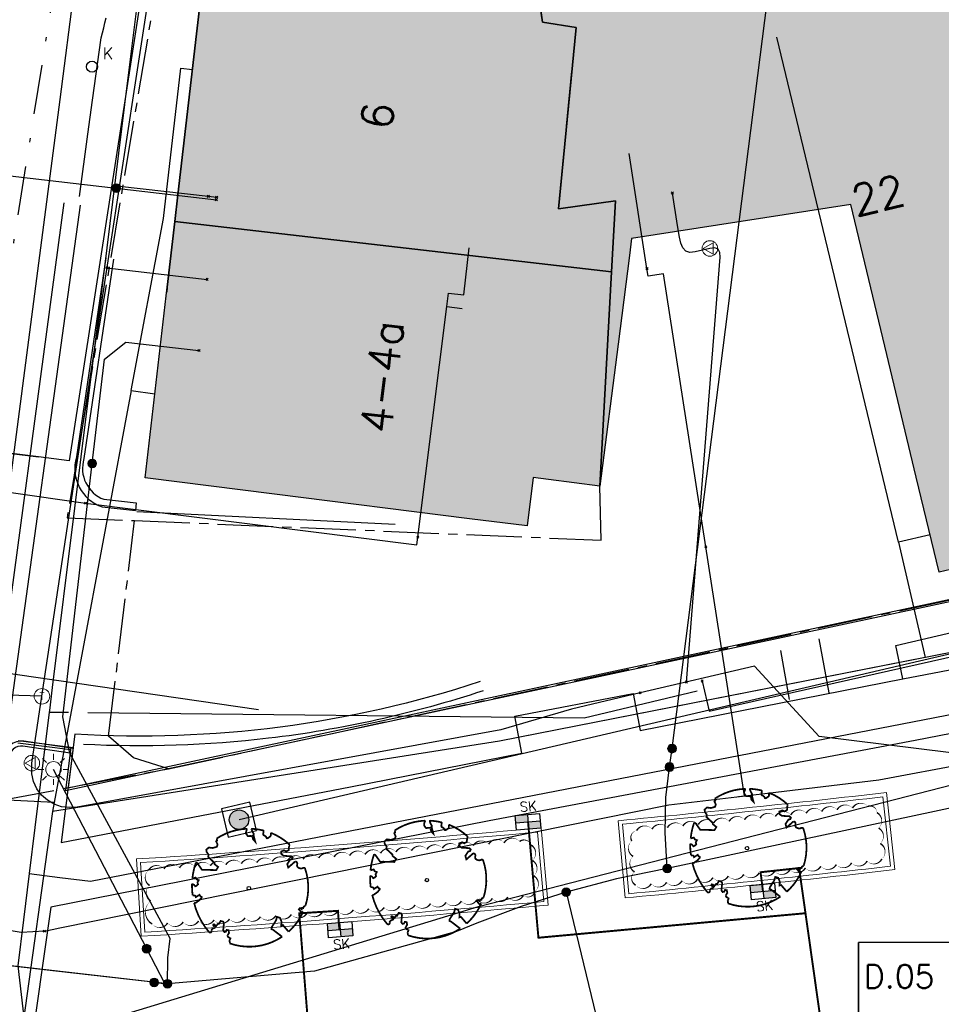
# Model space of a CAD drawing. Header units: metres. Extents: x 202952 to 203755, y 348959 to 349702.
# Tile 27 of 91: x 203208 to 203231, y 349359 to 349384. Entities that reach past the tile are written whole.
import ezdxf
from ezdxf.enums import TextEntityAlignment as Align

# ---------------------------------------------------------------- set-up
doc = ezdxf.new("R2010")
doc.units = ezdxf.units.M
for name, pattern in [('1-200 CENTER', [4.28625, 2.8575, -0.47625, 0.47625, -0.47625]), ('1-200 DASHDOT', [2.54, 1.27, -0.635, 0, -0.635]), ('1-200 HIDDEN', [0.9525, 0.635, -0.3175])]:
    doc.linetypes.add(name, pattern=pattern)
for name, color, linetype in [('PH-ALG-WERKGRENS', 3, '1-200 WERKGRENS'), ('PH-BEST-BEBOUWING', 1, 'Continuous'), ('PH-BEST-BEBOUWING-ARCERING', 254, 'Continuous'), ('PH-BEST-HUISNUMMER', 7, 'Continuous'), ('PH-BEST-INDACTIEF INGETEKEND', 252, '1-200 DASHDOT'), ('PH-BEST-KADASTRALE-GRENS', 240, '1-200 CENTER'), ('PH-BEST-KL-DATA_KPN', 12, '1-200 TELEFONIE-KPN'), ('PH-BEST-KL-DATA_ZIGGO BV', 12, '1-200 ZIGGO'), ('PH-BEST-KL-GAS_HOGEDRUK_ENEXIS', 12, '1-200 GASLEIDING HOGE DRUK'), ('PH-BEST-KL-GAS_LAGEDRUK_ENEXIS', 12, '1-200 GASLEIDING LAGE DRUK'), ('PH-BEST-KL-LAAGSPANNING-ENEXIS', 12, '1-200 LAAGSPANNING'), ('PH-BEST-KL-WATER-WML', 12, '1-200 WML'), ('PH-BEST-KL-WATER-WML-buiten gebruik', 11, '1-200 WML'), ('PH-BEST-KOLK', 8, 'Continuous'), ('PH-BEST-RIO-DICHTSCHUIMEN', 222, '1-200 BATTING'), ('PH-BEST-RIO-HANDHAVEN-GEMENGD', 44, '1-200 DASHDOT'), ('PH-BEST-RIO-TE SCHUIMEN PUT', 222, 'Continuous'), ('PH-BEST-WEGDEEL', 254, 'Continuous'), ('PH-INM-HAAG', 252, '1-200 BLOKHAAG'), ('PH-INM-KANTVERHARDING', 253, 'Continuous'), ('PH-NIEUW-BEPLANTING- OMRANDING', 115, 'Continuous'), ('PH-NIEUW-BEPLANTING-BOOM', 98, 'Continuous'), ('PH-RIO-KOLK', 240, 'Continuous'), ('PH-RIO-KOLKAANSLUITING', 150, '1-200 HIDDEN'), ('PH-RIO-TEKST-DWA-PUTTENSTAAT', 7, 'Continuous')]:
    doc.layers.add(name, color=color, linetype=linetype)
doc.layers.add('PH-NIEUW-OPSLUITBAND-10', color=115, linetype='Continuous', lineweight=18)
doc.layers.add('PH-NIEUW-OPSLUITBAND-6', color=115, linetype='Continuous', lineweight=30)
doc.styles.add('NLCS-ISO', font='txt')
doc.styles.add('ROMANS', font='romans.shx')
doc.linetypes.add('1-200 BATTING', pattern='A,1.27e-05,-0.127,[134,ltypeshp.shx,S=0.127,R=0,X=-0.127,Y=0],-0.254,[134,ltypeshp.shx,S=0.127,R=180,X=0.127,Y=0],-0.127', length=0.508013)
doc.linetypes.add('1-200 BLOKHAAG', pattern='A,0,-0.035,[1,Gras.shx,S=5,R=0,X=0,Y=0.0025],-0.475', length=0.51)
doc.linetypes.add('1-200 GASLEIDING HOGE DRUK', pattern='A,1.5,-0.6,["GAS HD",ROMANS,S=0.24,R=0,X=-0.5,Y=-0.12],-1.1', length=3.2)
doc.linetypes.add('1-200 GASLEIDING LAGE DRUK', pattern='A,1.5,-0.6,["GAS LD",ROMANS,S=0.24,R=0,X=-0.5,Y=-0.12],-1', length=3.1)
doc.linetypes.add('1-200 LAAGSPANNING', pattern='A,1.5,-0.6,["LS",ROMANS,S=0.24,R=0,X=-0.45,Y=-0.12],-0.05', length=2.15)
doc.linetypes.add('1-200 TELEFONIE-KPN', pattern='A,1.5,-0.6,["KPN",ROMANS,S=0.24,R=0,X=-0.5,Y=-0.12],-0.3', length=2.4)
doc.linetypes.add('1-200 WERKGRENS', pattern='A,1.5,-0.6,["WERK",ROMANS,S=0.24,R=0,X=-0.5,Y=-0.12],-0.45', length=2.55)
doc.linetypes.add('1-200 WML', pattern='A,1.5,-0.6,["WML",ROMANS,S=0.24,R=0,X=-0.5,Y=-0.12],-0.3', length=2.4)
doc.linetypes.add('1-200 ZIGGO', pattern='A,1.5,-0.6,["ZIGGO",ROMANS,S=0.24,R=0,X=-0.5,Y=-0.12],-0.65', length=2.75)

# ---------------------------------------------------------------- blocks, each defined once
blk = doc.blocks.new('SKL-WTB_HULP_OVERIG-SO')
at = {"color": 0, "linetype": 'ByBlock', "lineweight": 18}
for points in [[(-0.14, 0.14), (0.14, -0.14)], [(0.14, 0.14), (-0.14, -0.14)]]:
    blk.add_lwpolyline(points, dxfattribs=at)
at = {"color": 0, "linetype": 'ByBlock', "lineweight": 18, "style": 'NLCS-ISO', "flags": 1}
for tag, p in [('TYPE', (1.5, 0)), ('LABEL', (1.5, -1.5)), ('OMSCHRIJVING', (1.5, -3))]:
    blk.add_attdef(tag, p, '', height=1, dxfattribs=at)
blk = doc.blocks.new('SKL-WTB_HULP_MOF-SO')
at = {"linetype": 'ByBlock', "lineweight": 18}
h = blk.add_hatch(color=0, dxfattribs=at)
h.dxf.hatch_style = 1
h.paths.add_polyline_path([(-0.5625, 0, 1), (0.5625, 0, 1)])
at = {"color": 0, "linetype": 'ByBlock', "lineweight": 18}
blk.add_circle((0, 0), 0.5625, dxfattribs=at)
at = {"color": 0, "linetype": 'ByBlock', "lineweight": 18, "style": 'NLCS-ISO', "flags": 1}
for tag, p in [('TYPE', (1.5, 0)), ('LABEL', (1.5, -1.5)), ('OMSCHRIJVING', (1.5, -3))]:
    blk.add_attdef(tag, p, '', height=1, dxfattribs=at)
blk = doc.blocks.new('SKL-ET_OV_LICHTMAST-SO')
at = {"color": 0, "linetype": 'ByBlock', "lineweight": 18}
for points in [[(-1.41, 1.41), (-0.88, 0.88)], [(0, 2), (0, 1.25)], [(0.88, 0.88), (1.41, 1.41)], [(-1.25, 0), (-2, 0)], [(2, 0), (1.25, 0)], [(-1.41, -1.41), (-0.88, -0.88)], [(0, -1.25), (0, -2)], [(0.88, -0.88), (1.41, -1.41)]]:
    blk.add_lwpolyline(points, dxfattribs=at)
blk.add_circle((0, 0), 1, dxfattribs=at)
blk = doc.blocks.new('SKL-WTB_HULP_VERLOOP-SO')
at = {"color": 0, "linetype": 'ByBlock', "lineweight": 18}
for points in [[(0.44, 0.72), (-0.88, 0)], [(0.44, -0.72), (-0.88, 0)], [(0.44, -0.72), (0.44, 0.72)]]:
    blk.add_lwpolyline(points, dxfattribs=at)
blk.add_circle((0, 0), 1, dxfattribs=at)
at = {"color": 0, "linetype": 'ByBlock', "lineweight": 18, "style": 'NLCS-ISO', "flags": 1}
for tag, p in [('TYPE', (1.5, 0)), ('LABEL', (1.5, -1.5)), ('OMSCHRIJVING', (1.5, -3))]:
    blk.add_attdef(tag, p, '', height=1, dxfattribs=at)
blk = doc.blocks.new('SKL-WTB_HULP_T STUK-SO')
at = {"color": 0, "linetype": 'ByBlock', "lineweight": 18}
blk.add_circle((0, 0), 1, dxfattribs=at)
at = {"color": 0, "linetype": 'ByBlock', "lineweight": -2, "style": 'NLCS-ISO'}
blk.add_text('T', height=1, dxfattribs=at).set_placement((0, 0), align=Align.MIDDLE_CENTER)
at = {"color": 0, "linetype": 'ByBlock', "lineweight": 18, "style": 'NLCS-ISO', "flags": 1}
for tag, p in [('TYPE', (1.5, 0)), ('LABEL', (1.5, -1.5)), ('OMSCHRIJVING', (1.5, -3))]:
    blk.add_attdef(tag, p, '', height=1, dxfattribs=at)
blk = doc.blocks.new('*U35')
blk.add_circle((0, 0), 0.142)
at = {"ltscale": 0.05, "style": 'ROMANS'}
blk.add_text('K', height=0.3, dxfattribs=at).set_placement((0.277, 0.195))
blk = doc.blocks.new('*U33')
h = blk.add_hatch(color=256)
edge = h.paths.add_edge_path()
edge.add_arc((0, 0), 0.252, 0, 360)
blk.add_lwpolyline([(-0.375, -0.375), (0.375, -0.375), (0.375, 0.375), (-0.375, 0.375)], close=True)
blk.add_circle((0, 0), 0.252)
blk = doc.blocks.new('*U37')
at = {"const_width": 0.03}
blk.add_lwpolyline([(0.087, 0.942), (0.088, 0.944), (0.09, 0.946), (0.091, 0.948), (0.093, 0.949), (0.095, 0.951), (0.096, 0.952), (0.097, 0.954), (0.099, 0.956), (0.1, 0.958), (0.102, 0.96), (0.103, 0.963), (0.103, 0.967), (0.103, 0.972), (0.103, 0.977), (0.102, 0.983), (0.095, 1.007, -0.52938), (0.106, 1.02, -0.087139), (0.444, 0.925, -0.372341), (0.457, 0.895), (0.471, 0.824), (0.436, 0.789), (0.398, 0.797), (0.353, 0.763), (0.371, 0.72), (0.417, 0.705), (0.542, 0.734), (0.573, 0.717), (0.57, 0.691), (0.541, 0.673), (0.515, 0.588), (0.549, 0.534), (0.634, 0.669, -0.504641), (0.681, 0.628, 0.331948), (0.709, 0.584, 0.282008), (0.799, 0.601), (0.791, 0.597, -0.512156), (0.833, 0.597, -0.16076), (1.019, -0.011), (0.995, -0.034), (0.995, -0.059), (0.972, -0.063), (0.975, -0.088), (0.94, -0.076), (0.929, -0.104), (0.973, -0.133), (0.987, -0.144), (1.011, -0.12, -0.106371), (0.868, -0.522), (0.741, -0.44), (0.718, -0.456), (0.702, -0.389), (0.657, -0.335), (0.605, -0.335), (0.606, -0.398), (0.566, -0.536), (0.572, -0.562), (0.601, -0.566), (0.786, -0.637, -0.236298), (-0.045, -1.003, 0.159625), (-0.069, -0.954, 0.350802), (-0.063, -0.906, -0.504641), (-0.12, -0.879), (-0.106, -0.834), (-0.129, -0.792), (-0.16, -0.796), (-0.165, -0.829), (-0.188, -0.842), (-0.216, -0.821), (-0.24, -0.695), (-0.258, -0.677), (-0.304, -0.678), (-0.317, -0.733), (-0.336, -0.739), (-0.354, -0.785), (-0.401, -0.76, 0.733583), (-0.384, -0.795, -0.861625), (-0.374, -0.826, 0.279978), (-0.409, -0.879), (-0.407, -0.881, -0.827056), (-0.442, -0.917, -0.116774), (-0.83, -0.511), (-0.823, -0.51), (-0.817, -0.508), (-0.812, -0.506), (-0.808, -0.504), (-0.805, -0.502), (-0.803, -0.5), (-0.801, -0.497), (-0.754, -0.437), (-0.752, -0.435), (-0.752, -0.433), (-0.751, -0.431), (-0.75, -0.429), (-0.75, -0.427), (-0.749, -0.425), (-0.748, -0.422), (-0.747, -0.42), (-0.746, -0.417), (-0.744, -0.414), (-0.743, -0.411), (-0.741, -0.408), (-0.739, -0.405), (-0.738, -0.401), (-0.736, -0.398), (-0.735, -0.395), (-0.734, -0.392), (-0.734, -0.389), (-0.733, -0.386), (-0.733, -0.383), (-0.733, -0.381), (-0.734, -0.379), (-0.734, -0.377), (-0.735, -0.375), (-0.736, -0.374), (-0.738, -0.374), (-0.74, -0.373), (-0.742, -0.373), (-0.744, -0.373), (-0.746, -0.373), (-0.748, -0.373), (-0.75, -0.372), (-0.753, -0.371), (-0.755, -0.37), (-0.758, -0.369), (-0.76, -0.367), (-0.763, -0.365), (-0.765, -0.363), (-0.768, -0.361), (-0.771, -0.359), (-0.773, -0.357), (-0.776, -0.355), (-0.779, -0.352), (-0.781, -0.35), (-0.83, -0.406), (-0.832, -0.403), (-0.835, -0.4), (-0.837, -0.397), (-0.839, -0.394), (-0.841, -0.39), (-0.844, -0.388), (-0.848, -0.386), (-0.855, -0.385), (-0.864, -0.386), (-0.876, -0.388), (-0.891, -0.393, -0.040997), (-0.958, -0.205), (-0.923, -0.211), (-0.893, -0.231), (-0.876, -0.216), (-0.856, -0.185), (-0.875, -0.156), (-0.865, -0.113), (-0.904, -0.11), (-0.93, -0.085), (-0.978, -0.116, -0.05814), (-0.998, 0.166), (-0.97, 0.16), (-0.86, 0.073), (-0.812, 0.089), (-0.626, 0.139), (-0.61, 0.2), (-0.682, 0.229), (-0.693, 0.252), (-0.824, 0.317), (-0.827, 0.354), (-0.872, 0.391), (-0.89, 0.428), (-0.859, 0.476), (-0.792, 0.486), (-0.73, 0.527), (-0.729, 0.568), (-0.768, 0.613), (-0.757, 0.632), (-0.773, 0.662, -0.13428), (-0.333, 0.967, -0.541727), (-0.319, 0.957), (-0.322, 0.928), (-0.321, 0.913), (-0.319, 0.902), (-0.316, 0.893), (-0.312, 0.887), (-0.307, 0.882), (-0.302, 0.878), (-0.297, 0.875), (-0.293, 0.872), (-0.289, 0.868), (-0.286, 0.865), (-0.282, 0.862), (-0.279, 0.859), (-0.276, 0.857), (-0.273, 0.855), (-0.269, 0.854), (-0.266, 0.854), (-0.262, 0.855), (-0.258, 0.857), (-0.255, 0.859), (-0.25, 0.861), (-0.246, 0.863), (-0.242, 0.865), (-0.238, 0.867), (-0.234, 0.868), (-0.229, 0.869), (-0.225, 0.87), (-0.221, 0.871), (-0.217, 0.871), (-0.213, 0.872), (-0.21, 0.873), (-0.206, 0.874), (-0.203, 0.876), (-0.2, 0.879), (-0.197, 0.882), (-0.195, 0.885), (-0.193, 0.865), (-0.188, 0.86), (-0.167, 0.824), (-0.122, 0.799), (-0.185, 0.902), (-0.184, 0.905), (-0.183, 0.908), (-0.183, 0.911), (-0.183, 0.914), (-0.184, 0.917), (-0.185, 0.92), (-0.188, 0.923), (-0.191, 0.926), (-0.194, 0.929), (-0.199, 0.933), (-0.204, 0.938), (-0.21, 0.944), (-0.216, 0.951), (-0.223, 0.959), (-0.24, 0.98, -0.543104), (-0.234, 0.996, -0.046766), (-0.047, 1.023, -0.385168), (-0.036, 1.015), (-0.03, 0.976), (-0.028, 0.964), (-0.024, 0.956), (-0.021, 0.951), (-0.017, 0.947), (-0.013, 0.946), (-0.009, 0.945), (-0.005, 0.945), (-0.002, 0.945), (0.002, 0.944), (0.005, 0.943), (0.009, 0.942), (0.012, 0.941), (0.015, 0.939), (0.019, 0.938), (0.022, 0.936), (0.025, 0.935), (0.028, 0.934), (0.031, 0.932), (0.033, 0.931), (0.036, 0.929), (0.038, 0.928), (0.04, 0.926), (0.042, 0.924), (0.044, 0.922), (0.045, 0.92), (0.046, 0.919), (0.047, 0.917), (0.048, 0.915), (0.049, 0.914), (0.051, 0.913), (0.052, 0.912), (0.054, 0.912), (0.056, 0.912), (0.058, 0.913), (0.06, 0.914), (0.062, 0.915), (0.065, 0.916), (0.067, 0.918), (0.07, 0.921), (0.072, 0.923), (0.074, 0.926), (0.076, 0.929), (0.079, 0.932), (0.081, 0.935), (0.083, 0.937), (0.085, 0.94)], format="xyb", close=True, dxfattribs=at)
blk.add_circle((0, 0), 0.03)
blk = doc.blocks.new('*U32')
for p, q in [((6.928, 1), (6.928, -1)), ((0, 0), (0, -1))]:
    blk.add_line(p, q)
blk.add_lwpolyline([(0, 2), (6.928, 2), (6.928, -1), (0, -1)], close=True)
blk.add_wipeout([(0, 2), (6.928, 2), (6.928, -1), (0, -1)])
for p, q in [((2.528, 2), (2.528, 0)), ((2.528, 1), (6.928, 1)), ((2.528, 0), (6.928, 0)), ((0, -1), (6.928, -1))]:
    blk.add_line(p, q)
blk.add_lwpolyline([(0, 2), (0, 0), (6.928, 0), (6.928, 2)], close=True)
at = {"style": 'ROMANS'}
for tag, p, height in [('PD', (2.877, 1.265), 0.3), ('P.NR', (0.139, 0.828), 0.6), ('BOB', (2.877, 0.265), 0.3), ('INW.AFM.', (0.338, -0.643), 0.3)]:
    blk.add_attdef(tag, p, '', height=height, dxfattribs=at)
blk = doc.blocks.new('*U48')
h = blk.add_hatch(color=256)
h.paths.add_polyline_path([(0, 0.374), (-0.315, 0.374), (-0.315, 0.187), (0, 0.187)])
h.paths.add_polyline_path([(0, 0.187), (0, 0), (0.315, 0), (0.315, 0.187)])
blk.add_lwpolyline([(0.315, 0), (-0.315, 0), (-0.315, 0.374), (0.315, 0.374)], close=True)
for points in [[(-0.315, 0.374), (0, 0.374), (0, 0)], [(-0.315, 0.187), (0.315, 0.187)]]:
    blk.add_lwpolyline(points)
at = {"style": 'ROMANS'}
blk.add_attdef('SK', (-0.214, -0.31), '', height=0.25, dxfattribs=at)
blk = doc.blocks.new('*U71')
h = blk.add_hatch(color=256)
h.paths.add_polyline_path([(0, 0.374), (-0.315, 0.374), (-0.315, 0.187), (0, 0.187)])
h.paths.add_polyline_path([(0, 0.187), (0, 0), (0.315, 0), (0.315, 0.187)])
blk.add_lwpolyline([(0.315, 0), (-0.315, 0), (-0.315, 0.374), (0.315, 0.374)], close=True)
for points in [[(-0.315, 0.374), (0, 0.374), (0, 0)], [(-0.315, 0.187), (0.315, 0.187)]]:
    blk.add_lwpolyline(points)
at = {"style": 'ROMANS'}
blk.add_attdef('SK', (-0.182, 0.462), '', height=0.25, dxfattribs=at)

msp = doc.modelspace()

# ---------------------------------------------------------------- hatches: boundary and pattern name
at = {"layer": 'PH-BEST-BEBOUWING-ARCERING'}
h = msp.add_hatch(color=256, dxfattribs=at)
h.paths.add_polyline_path([(203264.341, 349380.293), (203264.33, 349380.29), (203264.209, 349380.258), (203260.978, 349379.525), (203261.51, 349377.24), (203259.044, 349376.668), (203253.58, 349375.4), (203252.219, 349381.243), (203249.023, 349380.498), (203247.867, 349386.427), (203247.13, 349389.969), (203253.534, 349391.302), (203254.267, 349387.778), (203255.015, 349384.182), (203259.67, 349385.22), (203259.63, 349385.411), (203259.282, 349387.063), (203263.229, 349387.921), (203264.312, 349380.412), (203264.317, 349380.392), (203264.322, 349380.373), (203264.327, 349380.353), (203264.332, 349380.333), (203264.336, 349380.313)], flags=16)
h.paths.add_polyline_path([(203221.046, 349384.768), (203222.16, 349384.632), (203221.651, 349386.888), (203229.178, 349388.416), (203232.318, 349389.066), (203234.866, 349389.594), (203237.08, 349377.7), (203238.48, 349371.87), (203236.483, 349371.392), (203231.778, 349370.265), (203231.34, 349370.16), (203230.751, 349372.613), (203229.94, 349375.99), (203229.063, 349379.641), (203223.405, 349378.764), (203223.35, 349378.33), (203223.058, 349376.041), (203222.59, 349372.38), (203222.892, 349377.902), (203222.993, 349379.737), (203221.52, 349379.53), (203221.978, 349384.206), (203221.105, 349384.346)], flags=16)
h.paths.add_polyline_path([(203238.271, 349377.187), (203236.624, 349384.487), (203239.395, 349385.166), (203242.058, 349385.819), (203242.972, 349382.173), (203245.828, 349382.838), (203248.259, 349374.121), (203245.243, 349373.395), (203242.434, 349372.718), (203241.188, 349377.89)], flags=17)
h = msp.add_hatch(color=256, dxfattribs=at)
h.paths.add_polyline_path([(203264.342, 349380.293), (203264.331, 349380.29), (203264.21, 349380.258), (203260.979, 349379.525), (203261.511, 349377.24), (203259.045, 349376.668), (203253.581, 349375.4), (203252.22, 349381.243), (203249.024, 349380.498), (203247.868, 349386.427), (203247.131, 349389.969), (203253.535, 349391.302), (203254.268, 349387.778), (203255.016, 349384.182), (203259.671, 349385.22), (203259.631, 349385.411), (203259.283, 349387.063), (203263.23, 349387.921), (203264.313, 349380.412), (203264.318, 349380.392), (203264.323, 349380.372), (203264.328, 349380.353), (203264.333, 349380.333), (203264.338, 349380.313)])
h.paths.add_polyline_path([(203221.047, 349384.768), (203222.161, 349384.632), (203221.652, 349386.888), (203229.179, 349388.416), (203232.319, 349389.066), (203234.867, 349389.594), (203237.081, 349377.7), (203238.481, 349371.87), (203236.484, 349371.392), (203231.779, 349370.265), (203231.341, 349370.16), (203230.752, 349372.613), (203229.941, 349375.99), (203229.064, 349379.641), (203223.406, 349378.764), (203223.351, 349378.33), (203223.059, 349376.041), (203222.591, 349372.38), (203222.893, 349377.902), (203222.994, 349379.737), (203221.521, 349379.53), (203221.979, 349384.206), (203221.106, 349384.346)])
h.paths.add_polyline_path([(203238.272, 349377.187), (203236.625, 349384.487), (203239.396, 349385.166), (203242.059, 349385.819), (203242.973, 349382.173), (203245.829, 349382.838), (203248.26, 349374.121), (203245.244, 349373.395), (203242.435, 349372.718), (203241.189, 349377.89)])
h = msp.add_hatch(color=256, dxfattribs=at)
h.paths.add_polyline_path([(203221.046, 349384.768), (203222.16, 349384.632), (203221.651, 349386.888), (203229.178, 349388.416), (203232.318, 349389.066), (203234.866, 349389.594), (203237.08, 349377.7), (203238.48, 349371.87), (203236.483, 349371.392), (203231.778, 349370.265), (203231.34, 349370.16), (203230.751, 349372.613), (203229.94, 349375.99), (203229.063, 349379.641), (203223.405, 349378.764), (203223.35, 349378.33), (203223.058, 349376.041), (203222.59, 349372.38), (203222.892, 349377.902), (203222.993, 349379.737), (203221.52, 349379.53), (203221.978, 349384.206), (203221.105, 349384.346)], flags=16)
h.paths.add_polyline_path([(203222.59, 349372.38), (203221.265, 349372.549), (203220.87, 349372.6), (203220.71, 349371.35), (203219.221, 349371.537), (203214.191, 349372.169), (203210.86, 349372.588), (203211.428, 349377.508), (203211.624, 349379.204), (203222.892, 349377.902)], flags=17)
h = msp.add_hatch(color=256, dxfattribs=at)
h.paths.add_polyline_path([(203221.046, 349384.768), (203222.16, 349384.632), (203221.651, 349386.888), (203229.178, 349388.416), (203232.318, 349389.066), (203234.866, 349389.594), (203237.08, 349377.7), (203238.48, 349371.87), (203236.483, 349371.392), (203231.778, 349370.265), (203231.34, 349370.16), (203230.751, 349372.613), (203229.94, 349375.99), (203229.063, 349379.641), (203223.405, 349378.764), (203223.35, 349378.33), (203223.058, 349376.041), (203222.59, 349372.38), (203222.892, 349377.902), (203222.993, 349379.737), (203221.52, 349379.53), (203221.978, 349384.206), (203221.105, 349384.346)], flags=16)
h.paths.add_polyline_path([(203211.624, 349379.204), (203211.704, 349379.892), (203212.184, 349384.043), (203212.389, 349385.821), (203212.795, 349385.772), (203217.164, 349385.24), (203221.046, 349384.768), (203221.105, 349384.346), (203221.978, 349384.206), (203221.52, 349379.53), (203222.993, 349379.737), (203222.892, 349377.902)], flags=17)
msp.add_hatch(color=256, dxfattribs=at).paths.add_polyline_path([(203222.591, 349372.38), (203221.266, 349372.549), (203220.871, 349372.6), (203220.711, 349371.35), (203219.222, 349371.537), (203214.192, 349372.169), (203210.861, 349372.588), (203211.429, 349377.508), (203211.625, 349379.204), (203222.893, 349377.902)])

# ---------------------------------------------------------------- linework, layer by layer
at = {"layer": 'PH-ALG-WERKGRENS'}
msp.add_lwpolyline([(203197.664, 349368.954), (203213.779, 349366.611)], dxfattribs=at)
at = {"layer": 'PH-BEST-BEBOUWING'}
for points in [[(203221.046, 349384.768), (203222.16, 349384.632), (203221.651, 349386.888), (203229.178, 349388.416), (203232.318, 349389.066), (203234.866, 349389.594), (203237.08, 349377.7), (203238.48, 349371.87), (203236.483, 349371.392), (203231.778, 349370.265), (203231.34, 349370.16), (203230.751, 349372.613), (203229.94, 349375.99), (203229.063, 349379.641), (203223.405, 349378.764), (203223.35, 349378.33), (203223.058, 349376.041), (203222.59, 349372.38), (203222.892, 349377.902), (203222.993, 349379.737), (203221.52, 349379.53), (203221.978, 349384.206), (203221.105, 349384.346), (203221.046, 349384.768)], [(203211.624, 349379.204), (203211.704, 349379.892), (203212.184, 349384.043), (203212.389, 349385.821), (203212.795, 349385.772), (203217.164, 349385.24), (203221.046, 349384.768), (203221.105, 349384.346), (203221.978, 349384.206), (203221.52, 349379.53), (203222.993, 349379.737), (203222.892, 349377.902), (203211.624, 349379.204)], [(203222.59, 349372.38), (203221.265, 349372.549), (203220.87, 349372.6), (203220.71, 349371.35), (203219.221, 349371.537), (203214.191, 349372.169), (203210.86, 349372.588), (203211.428, 349377.508), (203211.624, 349379.204), (203222.892, 349377.902), (203222.59, 349372.38)]]:
    msp.add_lwpolyline(points, close=True, dxfattribs=at)
at = {"layer": 'PH-BEST-INDACTIEF INGETEKEND', "linetype": '1-200 BLOKHAAG', "flags": 128}
msp.add_lwpolyline([(203219.578, 349367.097, -0.05014), (203214.042, 349365.872, -0.042227), (203209.265, 349365.714)], format="xyb", dxfattribs=at)
at = {"layer": 'PH-BEST-KADASTRALE-GRENS', "ltscale": 0.5}
for p, q in [((203211.461, 349365.085), (203239.345, 349371.116)), ((203200.782, 349363.077), (203211.461, 349365.085))]:
    msp.add_line(p, q, dxfattribs=at)
for points in [[(203225.404, 349403.52), (203218.705, 349398.702), (203211.27, 349386.024), (203208.843, 349371.557), (203210.586, 349371.49)], [(203210.586, 349371.49), (203222.621, 349370.983), (203222.59, 349372.38), (203222.993, 349379.737), (203221.52, 349379.53), (203221.978, 349384.206), (203221.105, 349384.346), (203220.776, 349386.706), (203221.55, 349386.868), (203229.178, 349388.416), (203228.99, 349389.21)], [(203211.461, 349365.085), (203210.56, 349365.369), (203209.915, 349365.926), (203210.586, 349371.49)]]:
    msp.add_lwpolyline(points, dxfattribs=at)
at = {"layer": 'PH-BEST-KL-DATA_KPN'}
for points in [[(203213.584, 349392.489), (203212.511, 349390.403), (203211.614, 349388.235), (203210.899, 349386.001), (203208.899, 349373.033), (203208.105, 349373.132), (203204.037, 349373.639)], [(203225.226, 349367.348), (203225.409, 349366.569), (203243.987, 349370.751), (203244.155, 349370.041), (203262.416, 349373.343), (203270.01, 349375.104), (203269.217, 349378.525), (203281.987, 349380.96), (203290.457, 349382.072), (203291.5, 349382.16), (203310.395, 349384.95)], [(203204.83, 349373.54), (203208.105, 349373.132)]]:
    msp.add_lwpolyline(points, dxfattribs=at)
at = {"layer": 'PH-BEST-KL-DATA_ZIGGO BV'}
for points in [[(203230.288, 349370.93), (203227.156, 349383.964)], [(203210.501, 349374.847), (203211.332, 349379.284), (203211.78, 349383.164), (203212.077, 349383.123)], [(203210.501, 349374.847), (203208.511, 349364.216)], [(203210.501, 349374.847), (203211.111, 349374.762)], [(203231.109, 349371.121), (203230.288, 349370.93)], [(203230.288, 349370.93), (203230.981, 349367.953)], [(203239.04, 349369.536), (203219.999, 349365.795)], [(203230.981, 349367.953), (203219.999, 349365.795)], [(203219.999, 349365.795), (203208.467, 349363.983)], [(203208.511, 349364.216), (203201.111, 349364.587)], [(203208.511, 349364.216), (203208.467, 349363.983)], [(203208.467, 349363.983), (203207.664, 349358.236), (203210.741, 349357.042), (203216.256, 349355.165), (203217.207, 349354.599), (203218.1, 349353.949), (203219.303, 349352.838), (203219.996, 349352.022), (203220.592, 349351.159), (203221.08, 349350.263), (203221.455, 349349.345), (203221.598, 349348.882), (203222.577, 349342.91)]]:
    msp.add_lwpolyline(points, dxfattribs=at)
at = {"layer": 'PH-BEST-KL-GAS_HOGEDRUK_ENEXIS'}
msp.add_lwpolyline([(203174.62, 349345.315), (203189.359, 349349.376), (203199.062, 349352.039), (203208.08, 349353.782), (203208.495, 349357.362), (203208.625, 349357.626), (203208.788, 349357.87), (203208.983, 349358.091), (203209.206, 349358.283), (203209.414, 349358.422), (203209.636, 349358.536), (203209.87, 349358.624), (203210.112, 349358.685), (203219.453, 349361.53), (203232.6, 349364.909), (203239.74, 349366.619), (203254.6, 349371.017), (203262.598, 349372.565), (203279.929, 349376.813), (203283.916, 349377.625), (203292.088, 349378.609), (203314.15, 349381.765)], dxfattribs=at)
at = {"layer": 'PH-BEST-KL-GAS_LAGEDRUK_ENEXIS'}
for points in [[(203208.195, 349366.956), (203209.074, 349372.812), (203211.098, 349385.978), (203211.325, 349386.779), (203211.576, 349387.574), (203211.849, 349388.36), (203212.144, 349389.139), (203212.449, 349389.878), (203212.774, 349390.609), (203213.119, 349391.331), (203213.483, 349392.042), (203213.718, 349392.471)], [(203210.197, 349380.12), (203212.487, 349379.856)], [(203212.487, 349379.856), (203212.703, 349379.831)], [(203225.426, 349378.509), (203225.048, 349378.419), (203224.912, 349378.406), (203224.805, 349378.44), (203224.727, 349378.521), (203224.679, 349378.649), (203224.646, 349378.8), (203224.588, 349379.104), (203224.459, 349379.939)], [(203224.822, 349367.324), (203225.694, 349378.281), (203225.686, 349378.407), (203225.639, 349378.488), (203225.552, 349378.521), (203225.426, 349378.509)], [(203209.873, 349378.011), (203212.458, 349377.712)], [(203254.706, 349371.441), (203254.509, 349371.406), (203239.67, 349366.91), (203232.484, 349365.395), (203228.242, 349365.921), (203226.573, 349367.735), (203223.626, 349367.043)], [(203208.195, 349366.956), (203203.117, 349367.108)], [(203223.626, 349367.043), (203221.855, 349366.626), (203220.037, 349366.092), (203209.105, 349364.099), (203208.904, 349364.083), (203208.703, 349364.108), (203208.512, 349364.172), (203208.337, 349364.274), (203208.187, 349364.409), (203208.066, 349364.571), (203207.981, 349364.754), (203207.934, 349364.951), (203207.936, 349365.231)], [(203207.936, 349365.231), (203208.195, 349366.956)]]:
    msp.add_lwpolyline(points, dxfattribs=at)
at = {"layer": 'PH-BEST-KL-LAAGSPANNING-ENEXIS'}
for points in [[(203224.449, 349365.605), (203226.904, 349384.864)], [(203205.152, 349380.639), (203210.113, 349380.066)], [(203210.113, 349380.066), (203212.696, 349379.767)], [(203209.494, 349372.961), (203209.805, 349375.656), (203210.359, 349376.095), (203212.246, 349375.877)], [(203211.435, 349359.541), (203211.441, 349360.209), (203211.499, 349360.706), (203208.918, 349365.487), (203208.738, 349366.424), (203209.494, 349372.961)], [(203241.101, 349366.091), (203224.327, 349362.515), (203223.014, 349362.244), (203221.717, 349361.902), (203220.555, 349361.53), (203219.413, 349361.102), (203218.891, 349360.884)], [(203224.387, 349365.131), (203224.449, 349365.605)], [(203210.897, 349360.444), (203208.493, 349365.07)], [(203224.327, 349362.515), (203224.269, 349363.429), (203224.287, 349364.344), (203224.387, 349365.131)], [(203221.717, 349361.902), (203224.407, 349350.773), (203224.036, 349350.183), (203223.667, 349350.104)], [(203218.891, 349360.884), (203215.226, 349359.863), (203211.435, 349359.541), (203211.364, 349359.542), (203202.593, 349360.556)], [(203208.551, 349359.868), (203202.593, 349360.556)], [(203211.091, 349359.574), (203211.364, 349359.542), (203210.897, 349360.444)], [(203211.364, 349359.542), (203208.551, 349359.868)]]:
    msp.add_lwpolyline(points, dxfattribs=at)
at = {"layer": 'PH-BEST-KL-WATER-WML'}
for points in [[(203208.259, 349360.895), (203207.66, 349360.863), (203207.084, 349360.959), (203205.873, 349360.946), (203207.317, 349372.026), (203207.355, 349372.321), (203208.664, 349382.354), (203209.033, 349385.234), (203210.003, 349388.403), (203211.338, 349391.11), (203212.352, 349392.655)], [(203208.259, 349360.895), (203208.655, 349360.986), (203224.37, 349364.159), (203226.118, 349364.366), (203229.781, 349364.8), (203238.968, 349366.52), (203242.713, 349367.311), (203245.549, 349367.91), (203251.947, 349369.202), (203254.373, 349369.692), (203268.307, 349372.706), (203270.65, 349373.646), (203272.166, 349374.883), (203274.611, 349377.145), (203276.451, 349378.336), (203278.341, 349378.964), (203278.826, 349379.067), (203285.546, 349380.496), (203286.268, 349380.649), (203289.939, 349381.429), (203297.363, 349382.343)], [(203223.803, 349377.994), (203223.344, 349380.958)], [(203218.64, 349377.012), (203218.681, 349377.36), (203219.078, 349377.314), (203219.218, 349378.528)], [(203225.321, 349370.813), (203224.229, 349377.857), (203223.834, 349377.796), (203223.803, 349377.994)], [(203217.892, 349371.059), (203218.64, 349377.012)], [(203218.64, 349377.012), (203219.037, 349376.962)], [(203207.355, 349372.321), (203207.349, 349372.271), (203207.343, 349372.222), (203209.322, 349371.936)], [(203209.322, 349371.936), (203217.867, 349370.86), (203217.892, 349371.059)], [(203226.118, 349364.366), (203226.168, 349364.372), (203226.316, 349364.39), (203225.321, 349370.813)], [(203209.382, 349366.539), (203222.181, 349366.399), (203225.098, 349367.098)], [(203208.382, 349366.55), (203208.012, 349363.573)], [(203208.382, 349366.55), (203208.432, 349366.549), (203208.882, 349366.544)], [(203208.012, 349363.573), (203207.864, 349362.382)], [(203207.864, 349362.382), (203207.717, 349361.191)]]:
    msp.add_lwpolyline(points, dxfattribs=at)
at = {"layer": 'PH-BEST-KL-WATER-WML-buiten gebruik'}
for points in [[(203213.538, 349392.495), (203212.62, 349391.031), (203210.801, 349386.014), (203210.329, 349382.22), (203209.636, 349376.645), (203209.287, 349373.834), (203209.036, 349371.81), (203208.461, 349367.185), (203208.387, 349366.591), (203208.382, 349366.55)], [(203207.864, 349362.382), (203208.658, 349362.283), (203209.452, 349362.185), (203235.132, 349367.166), (203242.501, 349368.596), (203247.07, 349369.482), (203258.232, 349371.647), (203263.853, 349372.737), (203268.158, 349373.572), (203272.202, 349378.176), (203276.228, 349378.945), (203278.26, 349379.333), (203282.126, 349380.071), (203283.189, 349381.046), (203286.33, 349381.674), (203287.704, 349381.949), (203294.736, 349383.03)], [(203207.717, 349361.191), (203207.571, 349360), (203209.017, 349347.584)]]:
    msp.add_lwpolyline(points, dxfattribs=at)
at = {"layer": 'PH-BEST-RIO-DICHTSCHUIMEN'}
msp.add_line((203268.875, 349376.736), (203213.279, 349363.772), dxfattribs=at)
at = {"layer": 'PH-BEST-RIO-HANDHAVEN-GEMENGD'}
msp.add_line((203209.024, 349388.448), (203203.537, 349354.114), dxfattribs=at)
at = {"layer": 'PH-BEST-WEGDEEL'}
for points in [[(203212.389, 349385.821), (203212.184, 349384.043), (203211.704, 349379.892), (203211.624, 349379.204), (203211.428, 349377.508), (203211.414, 349377.385)], [(203209.165, 349379.851), (203209.383, 349381.46), (203209.502, 349382.339), (203209.72, 349383.946), (203209.757, 349384.076), (203209.789, 349384.204), (203209.822, 349384.332), (203209.855, 349384.46)]]:
    msp.add_lwpolyline(points, dxfattribs=at)
at = {"layer": 'PH-INM-HAAG', "flags": 128}
msp.add_lwpolyline([(203210.645, 349371.727), (203217.307, 349371.392), (203217.307, 349371.392)], dxfattribs=at)
at = {"layer": 'PH-INM-KANTVERHARDING'}
for p, q in [((203210.628, 349371.948), (203210.607, 349371.749)), ((203230.4, 349367.407), (203233.491, 349368.002))]:
    msp.add_line(p, q, dxfattribs=at)
at = {"layer": 'PH-INM-KANTVERHARDING', "flags": 128}
for points in [[(203208.757, 349379.685), (203206.872, 349365.668), (203205.32, 349354.659), (203204.761, 349350.199, 0.35182), (203206.301, 349346.335)], [(203209.846, 349378.264), (203209.085, 349373.132, 0.401783), (203209.751, 349371.84), (203210.607, 349371.749)], [(203210.044, 349378.235), (203209.28, 349373.088, 0.399045), (203209.796, 349372.037), (203210.628, 349371.948)], [(203209, 349365.609), (203207.724, 349365.794, 0.445737), (203207.215, 349365.368), (203206.182, 349357.746), (203205.064, 349349.446, 0.441718), (203207.893, 349346.389)], [(203208.983, 349365.48), (203207.706, 349365.666, 0.451184), (203207.345, 349365.357), (203206.311, 349357.728), (203205.193, 349349.431, 0.44137), (203207.892, 349346.519, 0.218557)]]:
    msp.add_lwpolyline(points, format="xyb", dxfattribs=at)
at = {"layer": 'PH-INM-KANTVERHARDING'}
for points in [[(203209.183, 349379.627), (203207.215, 349365.368)], [(203240.489, 349367.719), (203230.723, 349365.812), (203219.731, 349363.746), (203208.426, 349361.513), (203206.695, 349349.448), (203207.903, 349347.825), (203217.895, 349348.522), (203225.062, 349348.925), (203235.123, 349349.674), (203244.048, 349350.721), (203242.197, 349359.744), (203240.126, 349369.416)]]:
    msp.add_lwpolyline(points, dxfattribs=at)
msp.add_lwpolyline([(203219.5, 349367.334, -0.094644), (203209.047, 349365.977), (203208.692, 349363.182), (203216.154, 349364.622), (203220.579, 349365.491), (203220.397, 349366.44), (203223.448, 349367.025), (203223.629, 349366.07), (203230.4, 349367.407), (203230.223, 349368.27), (203233.272, 349368.983), (203233.491, 349368.002), (203240.149, 349369.308)], format="xyb", dxfattribs=at)
at = {"layer": 'PH-INM-KANTVERHARDING', "flags": 128}
for points in [[(203228.499, 349367.047), (203228.242, 349368.44)], [(203227.247, 349368.133), (203227.467, 349366.873)]]:
    msp.add_lwpolyline(points, dxfattribs=at)
at = {"layer": 'PH-NIEUW-BEPLANTING- OMRANDING'}
for points in [[(203223.513, 349362.081, 0, 0.04, 0.520567), (203223.911, 349362.119, 0, 0.04, 0.520567), (203224.309, 349362.158, 0, 0.04, 0.520567), (203224.707, 349362.198, 0, 0.04, 0.520567), (203225.105, 349362.238, 0, 0.04, 0.520567), (203225.503, 349362.278, 0, 0.04, 0.520567), (203225.901, 349362.319, 0, 0.04, 0.520567), (203226.299, 349362.36, 0, 0.04, 0.520567), (203226.697, 349362.401, 0, 0.04, 0.520567), (203227.095, 349362.443, 0, 0.04, 0.520567), (203227.493, 349362.486, 0, 0.04, 0.520567), (203227.89, 349362.529, 0, 0.04, 0.520567), (203228.288, 349362.572, 0, 0.04, 0.520567), (203228.686, 349362.615, 0, 0.04, 0.520567), (203229.083, 349362.659, 0, 0.04, 0.520567), (203229.481, 349362.704, 0, 0.04, 0.520567), (203229.863, 349362.761, 0, 0.04, 0.520567), (203229.82, 349363.158, 0, 0.04, 0.520567), (203229.777, 349363.556, 0, 0.04, 0.520567), (203229.734, 349363.954, 0, 0.04, 0.520567), (203229.502, 349364.115, 0, 0.04, 0.520567), (203229.104, 349364.07, 0, 0.04, 0.520567), (203228.706, 349364.026, 0, 0.04, 0.520567), (203228.309, 349363.982, 0, 0.04, 0.520567), (203227.911, 349363.939, 0, 0.04, 0.520567), (203227.514, 349363.896, 0, 0.04, 0.520567), (203227.116, 349363.854, 0, 0.04, 0.520567), (203226.718, 349363.811, 0, 0.04, 0.520567), (203226.32, 349363.77, 0, 0.04, 0.520567), (203225.922, 349363.728, 0, 0.04, 0.520567), (203225.524, 349363.688, 0, 0.04, 0.520567), (203225.126, 349363.647, 0, 0.04, 0.520567), (203224.729, 349363.607, 0, 0.04, 0.520567), (203224.33, 349363.567, 0, 0.04, 0.520567), (203223.932, 349363.528, 0, 0.04, 0.520567), (203223.534, 349363.489, 0, 0.04, 0.520567), (203223.411, 349363.223, 0, 0.04, 0.520567), (203223.447, 349362.824, 0, 0.04, 0.520567), (203223.482, 349362.426, 0, 0.04, 0.520567)], [(203211.038, 349361.081, 0, 0.04, 0.520567), (203211.438, 349361.107, 0, 0.04, 0.520567), (203211.837, 349361.133, 0, 0.04, 0.520567), (203212.236, 349361.159, 0, 0.04, 0.520567), (203212.635, 349361.186, 0, 0.04, 0.520567), (203213.034, 349361.213, 0, 0.04, 0.520567), (203213.433, 349361.241, 0, 0.04, 0.520567), (203213.832, 349361.269, 0, 0.04, 0.520567), (203214.231, 349361.298, 0, 0.04, 0.520567), (203214.63, 349361.327, 0, 0.04, 0.520567), (203215.029, 349361.356, 0, 0.04, 0.520567), (203215.428, 349361.386, 0, 0.04, 0.520567), (203215.827, 349361.417, 0, 0.04, 0.520567), (203216.226, 349361.447, 0, 0.04, 0.520567), (203216.624, 349361.478, 0, 0.04, 0.520567), (203217.023, 349361.51, 0, 0.04, 0.520567), (203217.422, 349361.542, 0, 0.04, 0.520567), (203217.821, 349361.574, 0, 0.04, 0.520567), (203218.219, 349361.607, 0, 0.04, 0.520567), (203218.618, 349361.64, 0, 0.04, 0.520567), (203219.016, 349361.673, 0, 0.04, 0.520567), (203219.415, 349361.707, 0, 0.04, 0.520567), (203219.813, 349361.742, 0, 0.04, 0.520567), (203220.212, 349361.777, 0, 0.04, 0.520567), (203220.61, 349361.812, 0, 0.04, 0.520567), (203220.917, 349361.924, 0, 0.04, 0.520567), (203220.881, 349362.323, 0, 0.04, 0.520567), (203220.846, 349362.721, 0, 0.04, 0.520567), (203220.81, 349363.12, 0, 0.04, 0.520567), (203220.516, 349363.209, 0, 0.04, 0.520567), (203220.118, 349363.174, 0, 0.04, 0.520567), (203219.719, 349363.139, 0, 0.04, 0.520567), (203219.321, 349363.104, 0, 0.04, 0.520567), (203218.922, 349363.07, 0, 0.04, 0.520567), (203218.524, 349363.037, 0, 0.04, 0.520567), (203218.125, 349363.004, 0, 0.04, 0.520567), (203217.726, 349362.971, 0, 0.04, 0.520567), (203217.328, 349362.939, 0, 0.04, 0.520567), (203216.929, 349362.907, 0, 0.04, 0.520567), (203216.53, 349362.875, 0, 0.04, 0.520567), (203216.131, 349362.844, 0, 0.04, 0.520567), (203215.733, 349362.813, 0, 0.04, 0.520567), (203215.334, 349362.783, 0, 0.04, 0.520567), (203214.935, 349362.753, 0, 0.04, 0.520567), (203214.536, 349362.724, 0, 0.04, 0.520567), (203214.137, 349362.695, 0, 0.04, 0.520567), (203213.738, 349362.666, 0, 0.04, 0.520567), (203213.339, 349362.638, 0, 0.04, 0.520567), (203212.94, 349362.61, 0, 0.04, 0.520567), (203212.541, 349362.583, 0, 0.04, 0.520567), (203212.142, 349362.556, 0, 0.04, 0.520567), (203211.743, 349362.53, 0, 0.04, 0.520567), (203211.343, 349362.503, 0, 0.04, 0.520567), (203210.95, 349362.473, 0, 0.04, 0.520567), (203210.975, 349362.074, 0, 0.04, 0.520567), (203211.001, 349361.675, 0, 0.04, 0.520567)]]:
    msp.add_lwpolyline(points, format="xyseb", close=True, dxfattribs=at)
at = {"layer": 'PH-NIEUW-OPSLUITBAND-10'}
for points in [[(203223.241, 349361.753, 0.004532), (203230.195, 349362.483), (203229.98, 349364.471, -0.004531), (203223.063, 349363.745)], [(203223.332, 349361.862, 0.004402), (203230.085, 349362.571), (203229.891, 349364.36, -0.004401), (203223.172, 349363.655)], [(203210.852, 349360.869, 0.006691), (203221.141, 349361.658), (203220.981, 349363.451, -0.006693), (203210.737, 349362.665)]]:
    msp.add_lwpolyline(points, format="xyb", close=True, dxfattribs=at)
for points in [[(203221.072, 349363.56, -0.006823), (203210.631, 349362.758)], [(203210.631, 349362.758), (203210.758, 349360.763, 0.006821), (203221.25, 349361.568), (203221.072, 349363.56)]]:
    msp.add_lwpolyline(points, format="xyb", dxfattribs=at)
at = {"layer": 'PH-NIEUW-OPSLUITBAND-6'}
for points in [[(203209.004, 349365.638), (203208.871, 349364.598), (203239.345, 349371.116), (203239.688, 349369.22), (203240.096, 349369.295)], [(203208.944, 349365.645), (203208.801, 349364.522), (203239.297, 349371.044), (203239.64, 349369.151), (203240.109, 349369.236)], [(203207.579, 349365.819), (203209.004, 349365.638)], [(203207.571, 349365.759), (203208.936, 349365.586)]]:
    msp.add_lwpolyline(points, dxfattribs=at)
at = {"layer": 'PH-RIO-KOLKAANSLUITING', "const_width": 0.05}
for points in [[(203220.735, 349363.715), (203220.78, 349363.217), (203221.003, 349360.727), (203227.892, 349361.359)], [(203226.796, 349361.921), (203226.733, 349362.417), (203227.727, 349362.524), (203228.968, 349353.753)], [(203215.869, 349360.923), (203215.831, 349361.421), (203214.833, 349361.357), (203214.981, 349359.499)], [(203214.981, 349359.499), (203216.173, 349344.537)]]:
    msp.add_lwpolyline(points, dxfattribs=at)

# ---------------------------------------------------------------- block references
at = {"layer": 'PH-BEST-KL-DATA_KPN', "xscale": 0.2, "yscale": 0.2, "zscale": 0.2}
msp.add_blockref('SKL-WTB_HULP_OVERIG-SO', (203225.226, 349367.348), dxfattribs=at)
at = {"layer": 'PH-BEST-KL-GAS_LAGEDRUK_ENEXIS', "xscale": 0.2, "yscale": 0.2, "zscale": 0.2}
for name, p in [('SKL-WTB_HULP_OVERIG-SO', (203210.197, 349380.12)), ('SKL-WTB_HULP_OVERIG-SO', (203212.487, 349379.856)), ('SKL-WTB_HULP_OVERIG-SO', (203212.703, 349379.831)), ('SKL-WTB_HULP_OVERIG-SO', (203224.459, 349379.939)), ('SKL-WTB_HULP_VERLOOP-SO', (203225.426, 349378.509)), ('SKL-WTB_HULP_OVERIG-SO', (203209.873, 349378.011)), ('SKL-WTB_HULP_OVERIG-SO', (203212.458, 349377.712)), ('SKL-WTB_HULP_OVERIG-SO', (203224.822, 349367.324)), ('SKL-WTB_HULP_OVERIG-SO', (203224.822, 349367.324)), ('SKL-WTB_HULP_T STUK-SO', (203208.195, 349366.956)), ('SKL-WTB_HULP_OVERIG-SO', (203223.626, 349367.043)), ('SKL-WTB_HULP_VERLOOP-SO', (203207.936, 349365.231))]:
    msp.add_blockref(name, p, dxfattribs=at)
at = {"layer": 'PH-BEST-KL-LAAGSPANNING-ENEXIS', "xscale": 0.2, "yscale": 0.2, "zscale": 0.2}
for name, p in [('SKL-WTB_HULP_MOF-SO', (203210.113, 349380.066)), ('SKL-WTB_HULP_OVERIG-SO', (203212.696, 349379.767)), ('SKL-WTB_HULP_OVERIG-SO', (203212.246, 349375.877)), ('SKL-WTB_HULP_MOF-SO', (203209.494, 349372.961)), ('SKL-WTB_HULP_MOF-SO', (203224.449, 349365.605)), ('SKL-ET_OV_LICHTMAST-SO', (203208.493, 349365.07)), ('SKL-WTB_HULP_MOF-SO', (203224.387, 349365.131)), ('SKL-WTB_HULP_MOF-SO', (203224.327, 349362.515)), ('SKL-WTB_HULP_MOF-SO', (203221.717, 349361.902)), ('SKL-WTB_HULP_MOF-SO', (203210.897, 349360.444)), ('SKL-WTB_HULP_MOF-SO', (203211.091, 349359.574)), ('SKL-WTB_HULP_MOF-SO', (203211.435, 349359.541))]:
    msp.add_blockref(name, p, dxfattribs=at)
at = {"layer": 'PH-BEST-KL-WATER-WML', "xscale": 0.2, "yscale": 0.2, "zscale": 0.2}
for p in [(203223.803, 349377.994), (203209.322, 349371.936), (203217.892, 349371.059), (203225.321, 349370.813), (203208.259, 349360.895)]:
    msp.add_blockref('SKL-WTB_HULP_OVERIG-SO', p, dxfattribs=at)
at = {"layer": 'PH-BEST-KOLK'}
msp.add_blockref('*U35', (203209.488, 349383.199), dxfattribs=at)
at = {"layer": 'PH-BEST-RIO-TE SCHUIMEN PUT', "rotation": 13.12579276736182}
msp.add_blockref('*U33', (203213.279, 349363.772), dxfattribs=at)
at = {"layer": 'PH-NIEUW-BEPLANTING-BOOM', "xscale": 1.5, "yscale": 1.5, "zscale": 1.5, "rotation": 343.4615725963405}
for p in [(203226.385, 349363.036), (203218.126, 349362.214), (203213.532, 349362.004)]:
    msp.add_blockref('*U37', p, dxfattribs=at)
at = {"layer": 'PH-RIO-KOLK'}
for name, p, rotation in [('*U71', (203220.75, 349363.529), 4.698376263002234), ('*U48', (203226.814, 349361.735), 5.671592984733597), ('*U48', (203215.905, 349360.749), 4.698376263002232)]:
    msp.add_blockref(name, p, dxfattribs=dict(at, rotation=rotation)).add_auto_attribs({'SK': 'SK'})

# ---------------------------------------------------------------- texts
at = {"layer": 'PH-BEST-HUISNUMMER', "style": 'ROMANS'}
for s, rotation, p in [('6', 83.4, (203216.853, 349381.931)), ('22', 13.5, (203229.763, 349379.877)), ('4-4a', 83.4, (203216.973, 349375.205))]:
    msp.add_text(s, height=0.8, rotation=rotation, dxfattribs=at).set_placement(p, align=Align.MIDDLE_CENTER)

# ---------------------------------------------------------------- next in the draw order: block references
at = {"layer": 'PH-RIO-TEKST-DWA-PUTTENSTAAT'}
msp.add_blockref('*U32', (203229.258, 349358.6), dxfattribs=at).add_auto_attribs({'P.NR': 'D.05', 'PD': 'PD=31.50', 'BOB': 'BOB=29.72', 'INW.AFM.': 'INW. AFM.1000 X 1000 mm'})

doc.saveas('drawing.dxf')
